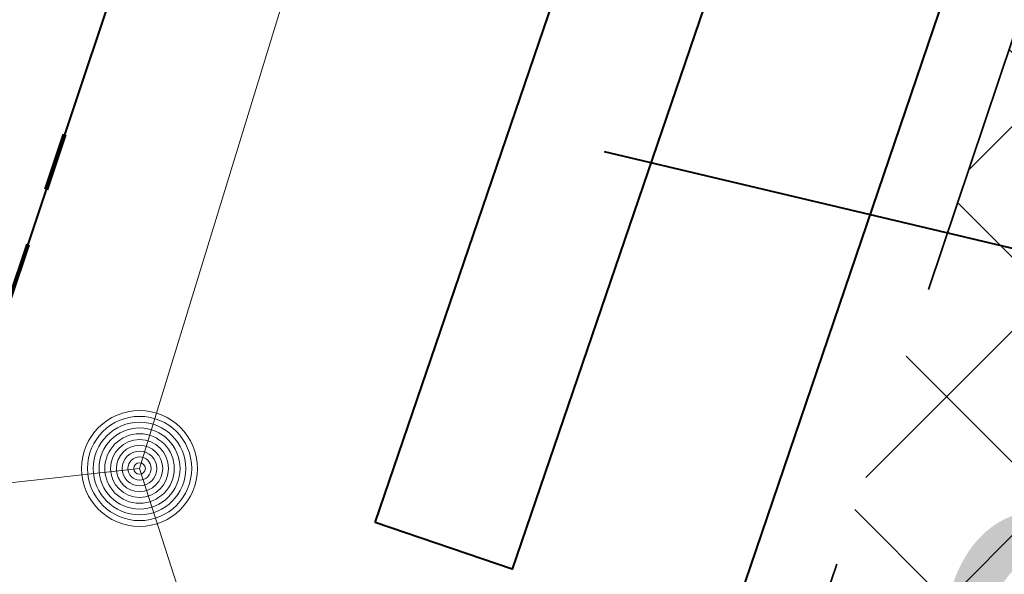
# Model space of a CAD drawing. Header units: metres. Extents: x 6599773 to 13199707, y 5688499 to 11377233.
# Tile 144 of 256: x 6599952.079 to 6599953.779, y 5688887.293 to 5688888.251. Entities that reach past the tile are written whole.
import ezdxf
from ezdxf.enums import TextEntityAlignment as Align

# ---------------------------------------------------------------- set-up
doc = ezdxf.new("R2010")
doc.units = ezdxf.units.M
doc.header["$MEASUREMENT"] = 0
for name, pattern in [('1', [0]), ('3_EGBZ', [1.5, 1, -0.5]), ('9', [1, 0, -1]), ('BTO', [0]), ('BUG', [1.5, 1, -0.5])]:
    doc.linetypes.add(name, pattern=pattern)
doc.layers.get('0').update_dxf_attribs({"linetype": 'CONTINUOUS', "lineweight": 5})
for name, color, linetype, lineweight in [('_balustrada', 7, 'OGRODZENIE1', 40), ('_kolor chodnik', 50, '1', 0), ('_kolor zjazdy kostka', 7, '1', 0), ('_kolor ścieżka', 10, '1', 0), ('_linie czasowe urz wodne', 182, '9', 80), ('_linie rozgran', 100, '9', 90), ('_obrzeze', 10, 'BUG', 35), ('_przepusty', 172, '3_EGBZ', 40), ('OTK_L_5', 7, 'CONTINUOUS', 5), ('OTR_T_1', 7, 'CONTINUOUS', 5), ('OTW_L_3', 7, 'CONTINUOUS', 5)]:
    doc.layers.add(name, color=color, linetype=linetype, lineweight=lineweight)
for name, color, linetype, lineweight, true_color in [('_kolor jezdnia', 7, '1', 0, 0x00dbdb), ('_kolor pobocze', 7, '1', 0, 0xff66ff), ('_podział mój', 7, 'BTO', 40, 0xdb70ff)]:
    doc.layers.add(name, color=color, linetype=linetype, lineweight=lineweight, true_color=true_color)
doc.styles.add('STYL_ARIAL', font='ARIALN.TTF', dxfattribs={"width": 0.75, "oblique": 0.1})
doc.linetypes.add('OGRODZENIE1', pattern='A,0.25,-0.1,[133,ltypeshp.shx,S=0.1,R=0,X=-0.1,Y=0],-0.1,1', length=1.45)
pattern_1 = [(45, (0, 0), (-0.1767766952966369, 0.1767766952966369), []), (135, (0, 0), (-0.1767766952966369, -0.1767766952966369), [])]

# ---------------------------------------------------------------- blocks, each defined once
blk = doc.blocks.new('801')
at = {"color": 0}
for radius in [0.1, 0.09, 0.08, 0.07, 0.06, 0.05, 0.04, 0.03, 0.02, 0.01]:
    blk.add_circle((0, 0), radius, dxfattribs=at)

msp = doc.modelspace()

# ---------------------------------------------------------------- hatches: boundary and pattern name
at = {"layer": '_kolor chodnik'}
h = msp.add_hatch(dxfattribs=at)
h.set_pattern_fill('ANSI37', color=256, scale=2)
h.set_pattern_definition(pattern_1)
h.paths.add_polyline_path([(6599849.938171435, 5688542.085872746), (6599852.232147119, 5688548.938742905), (6599853.573135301, 5688548.489851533), (6599853.827082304, 5688549.248475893), (6599851.793849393, 5688549.929093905), (6599849.895278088, 5688548.982823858), (6599847.823506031, 5688542.793750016)])
edge = h.paths.add_edge_path()
edge.add_line((6600018.106075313, 5689087.454911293), (6600022.42781917, 5689091.229234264))
edge.add_line((6600022.42781917, 5689091.229234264), (6600020.233254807, 5689093.742094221))
edge.add_line((6600020.233254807, 5689093.742094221), (6600017.159471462, 5689091.057656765))
edge.add_arc((6600023.275194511, 5689085.3851404), 8.341433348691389, 137.1531559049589, 148.8016577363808)
edge.add_line((6600016.140105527, 5689089.706021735), (6600018.106075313, 5689087.454911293))
h.paths.add_polyline_path([(6600038.501784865, 5689187.592294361), (6600037.906968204, 5689187.700586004), (6600037.63829624, 5689186.224843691), (6600038.240083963, 5689186.115282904)])
h.paths.add_polyline_path([(6600069.098302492, 5689360.276020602), (6600068.321239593, 5689360.413462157), (6600068.064048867, 5689358.936495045), (6600068.836639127, 5689358.799546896)])
h.paths.add_polyline_path([(6600082.393785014, 5689362.950258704), (6600082.941124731, 5689366.103121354), (6600081.481377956, 5689366.361351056), (6600080.923159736, 5689363.210828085)])
h.paths.add_polyline_path([(6600074.022236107, 5689388.065861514), (6600072.983907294, 5689388.249860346), (6600072.723374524, 5689386.77253894), (6600073.760538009, 5689386.588865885)])
h.paths.add_polyline_path([(6600105.613104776, 5689486.405659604), (6600106.749499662, 5689489.711933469), (6600105.298891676, 5689490.233346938), (6600104.143487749, 5689486.917306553)], flags=17)
h.paths.add_polyline_path([(6600132.519778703, 5689678.737346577), (6600131.761827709, 5689678.896110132), (6600131.444670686, 5689677.429261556), (6600132.212256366, 5689677.269208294)])
h.paths.add_polyline_path([(6600156.649397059, 5689798.7449027), (6600156.48800471, 5689797.958860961), (6600157.450195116, 5689797.757316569), (6600157.615023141, 5689798.542205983)])
h.paths.add_polyline_path([(6600189.055358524, 5689948.643107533), (6600187.902868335, 5689948.884512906), (6600187.600024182, 5689947.417400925), (6600188.748131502, 5689947.176379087)])
edge = h.paths.add_edge_path()
edge.add_line((6600204.459383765, 5690032.969035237), (6600204.153258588, 5690031.227801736))
edge.add_arc((6600202.328347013, 5690027.299936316), 4.331100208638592, 41.85300125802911, 65.08011549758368, ccw=False)
edge.add_arc((6600032.90393149, 5690051.979071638), 174.020003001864, 352.8070218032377, 353.495463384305)
edge.add_arc((6600202.372679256, 5690027.343587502), 5.999999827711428, 55.12102442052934, 69.64815978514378)
edge = h.paths.add_edge_path()
edge.add_line((6600205.046027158, 5690040.265402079), (6600204.972740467, 5690038.483452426))
edge.add_arc((6600203.986269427, 5690044.401803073), 5.999999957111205, 279.4630688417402, 294.9140560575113)
edge.add_line((6600206.513819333, 5690038.960158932), (6600206.607027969, 5690041.030672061))
edge.add_arc((6600203.986269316, 5690044.401803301), 4.270000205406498, 284.3702444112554, 307.86193139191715, ccw=False)
edge = h.paths.add_edge_path()
edge.add_arc((6600203.547470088, 5690044.558759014), 6.446878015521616, 324.4350091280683, 356.2013368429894, ccw=False)
edge.add_arc((6600203.986269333, 5690044.401803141), 6.00000007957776, 323.2169970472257, 357.4193489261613)
h.paths.add_polyline_path([(6600208.910055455, 5690121.713696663), (6600208.146285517, 5690121.748120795), (6600207.125602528, 5690121.794124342), (6600209.971605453, 5690121.665851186)])
edge = h.paths.add_edge_path()
edge.add_line((6600238.769818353, 5690481.648294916), (6600240.338176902, 5690490.873746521))
edge.add_line((6600240.338176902, 5690490.873746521), (6600241.251295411, 5690510.829461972))
edge.add_line((6600241.251295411, 5690510.829461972), (6600239.524022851, 5690510.928942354))
edge.add_line((6600239.524022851, 5690510.928942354), (6600238.633343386, 5690491.167757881))
edge.add_line((6600238.633343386, 5690491.167757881), (6600234.579716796, 5690467.661262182))
edge.add_line((6600234.579716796, 5690467.661262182), (6600234.449796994, 5690464.966873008))
edge.add_arc((6600242.443669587, 5690464.607462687), 8.00194818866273, 177.4256738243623, 268.2543056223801)
edge.add_line((6600242.199903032, 5690456.609228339), (6600242.216657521, 5690457.359274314))
edge.add_line((6600242.216657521, 5690457.359274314), (6600242.305257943, 5690458.836738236))
edge.add_arc((6600242.444504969, 5690464.607952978), 5.772894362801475, 177.0298084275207, 268.6178439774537, ccw=False)
edge.add_line((6600236.679365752, 5690464.907083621), (6600236.951876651, 5690470.95443634))
edge.add_line((6600236.951876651, 5690470.95443634), (6600238.150786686, 5690478.210832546))
edge.add_line((6600238.150786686, 5690478.210832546), (6600238.769818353, 5690481.648294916))
h.paths.add_polyline_path([(6600238.769818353, 5690481.648294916), (6600238.150786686, 5690478.210832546), (6600239.670056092, 5690477.930590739), (6600240.266710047, 5690481.376366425)], flags=17)
edge = h.paths.add_edge_path()
edge.add_line((6600223.366500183, 5690460.339976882), (6600223.276803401, 5690457.948865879))
edge.add_arc((6600221.105749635, 5690465.64864014), 7.999999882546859, 285.7465040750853, 299.8464885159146)
edge.add_line((6600225.08717264, 5690458.709744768), (6600225.240084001, 5690461.623695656))
edge.add_arc((6600221.105749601, 5690465.648640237), 5.769999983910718, 293.06724420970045, 315.7681070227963, ccw=False)
edge = h.paths.add_edge_path()
edge.add_arc((6600220.025145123, 5690444.676291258), 5.77000016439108, 37.996647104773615, 59.94382588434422, ccw=False)
edge.add_line((6600224.572175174, 5690448.22839199), (6600224.817793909, 5690451.081798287))
edge.add_arc((6600220.025145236, 5690444.676291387), 7.999999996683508, 53.19588653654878, 68.15166733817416)
edge.add_line((6600223.00235276, 5690452.101669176), (6600222.91504296, 5690449.670427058))
edge = h.paths.add_edge_path()
edge.add_arc((6600221.105749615, 5690465.648640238), 7.999999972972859, 328.0222308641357, 357.0132597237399)
edge.add_line((6600229.094882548, 5690465.23180147), (6600229.218816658, 5690467.593604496))
edge.add_line((6600229.218816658, 5690467.593604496), (6600228.218919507, 5690467.645774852))
edge.add_line((6600228.218919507, 5690467.645774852), (6600227.891778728, 5690461.411918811))
h.paths.add_polyline_path([(6600200.980142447, 5690012.236744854), (6600202.31727834, 5690011.956662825), (6600202.522293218, 5690012.935421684), (6600201.182321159, 5690013.216097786)])
h.paths.add_polyline_path([(6600196.457878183, 5689983.98337835), (6600195.202332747, 5689984.246370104), (6600194.899091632, 5689982.777335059), (6600196.150355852, 5689982.515240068)])
edge = h.paths.add_edge_path()
edge.add_line((6600112.305909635, 5689517.99101877), (6600112.691041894, 5689519.807934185))
edge.add_line((6600112.691041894, 5689519.807934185), (6600113.245521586, 5689522.423769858))
edge.add_line((6600113.245521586, 5689522.423769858), (6600111.553124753, 5689522.782507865))
edge.add_line((6600111.553124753, 5689522.782507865), (6600107.405864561, 5689503.217226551))
edge.add_line((6600107.405864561, 5689503.217226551), (6600099.494506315, 5689480.361667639))
edge.add_line((6600099.494506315, 5689480.361667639), (6600099.182814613, 5689478.891218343))
edge.add_arc((6600107.008997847, 5689477.232359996), 8.000059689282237, 168.0325629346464, 257.7529108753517)
edge.add_line((6600105.311960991, 5689469.414366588), (6600105.784990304, 5689471.593619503))
edge.add_arc((6600107.008927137, 5689477.232314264), 5.769999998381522, 168.0321375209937, 257.7533362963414, ccw=False)
edge.add_line((6600101.364343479, 5689478.42879883), (6600101.647245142, 5689479.76342708))
edge.add_line((6600101.647245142, 5689479.76342708), (6600104.143487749, 5689486.917306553))
edge.add_line((6600104.143487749, 5689486.917306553), (6600105.298891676, 5689490.233346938))
edge.add_line((6600105.298891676, 5689490.233346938), (6600108.240043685, 5689498.809726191))
edge.add_line((6600108.240043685, 5689498.809726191), (6600112.305909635, 5689517.99101877))
h.paths.add_polyline_path([(6600136.009573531, 5689645.499114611), (6600138.333647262, 5689645.012304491), (6600138.661671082, 5689646.578318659), (6600134.869459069, 5689647.372651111)])
at = {"layer": '_kolor jezdnia'}
h = msp.add_hatch(dxfattribs=at)
h.set_pattern_fill('ANSI37', color=256, scale=2.2)
h.set_pattern_definition([(311.9999999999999, (0, 0), (0.2043648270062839, 0.1840109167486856), []), (41.99999999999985, (0, 0), (-0.1840109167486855, 0.2043648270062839), [])])
edge = h.paths.add_edge_path()
edge.add_line((6599833.066047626, 5688539.933393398), (6599850.649511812, 5688527.983462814))
edge.add_arc((6599857.337592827, 5688536.653968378), 10.95025544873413, 169.5012687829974, 232.3548431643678, ccw=False)
edge.add_arc((6599858.085851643, 5688536.618142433), 11.69295282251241, 162.2507788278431, 169.9967502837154, ccw=False)
edge.add_line((6599846.949484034, 5688540.182754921), (6599847.823506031, 5688542.793750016))
edge.add_line((6599847.823506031, 5688542.793750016), (6599849.895278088, 5688548.982823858))
edge.add_line((6599849.895278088, 5688548.982823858), (6599852.434748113, 5688556.56906746))
edge.add_line((6599852.434748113, 5688556.56906746), (6599928.48625871, 5688783.760284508))
edge.add_line((6599928.48625871, 5688783.760284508), (6599931.025728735, 5688791.34652811))
edge.add_line((6599931.025728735, 5688791.34652811), (6599996.657773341, 5688987.411326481))
edge.add_line((6599996.657773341, 5688987.411326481), (6599999.197243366, 5688994.997570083))
edge.add_line((6599999.197243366, 5688994.997570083), (6600021.930100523, 5689062.908193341))
edge.add_line((6600021.930100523, 5689062.908193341), (6600017.620224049, 5689067.371531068))
edge.add_line((6600017.620224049, 5689067.371531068), (6600016.714558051, 5689064.654078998))
edge.add_line((6600016.714558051, 5689064.654078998), (6600012.423620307, 5689051.835617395))
edge.add_line((6600012.423620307, 5689051.835617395), (6600009.884150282, 5689044.249373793))
edge.add_line((6600009.884150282, 5689044.249373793), (6599977.53516164, 5688947.612159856))
edge.add_line((6599977.53516164, 5688947.612159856), (6599974.995691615, 5688940.025916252))
edge.add_line((6599974.995691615, 5688940.025916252), (6599942.096912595, 5688841.746295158))
edge.add_line((6599942.096912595, 5688841.746295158), (6599939.557442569, 5688834.160051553))
edge.add_line((6599939.557442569, 5688834.160051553), (6599882.679288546, 5688664.246042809))
edge.add_line((6599882.679288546, 5688664.246042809), (6599880.139818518, 5688656.659799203))
edge.add_line((6599880.139818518, 5688656.659799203), (6599852.464543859, 5688573.984527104))
edge.add_line((6599852.464543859, 5688573.984527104), (6599842.470137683, 5688544.127903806))
edge.add_arc((6599835.706422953, 5688546.652910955), 7.219660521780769, 248.54809133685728, 339.52856074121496, ccw=False)
h.paths.add_polyline_path([(6600044.653202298, 5689172.271628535), (6600046.276244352, 5689181.431901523), (6600047.759199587, 5689189.801539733), (6600051.0603021, 5689208.432603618), (6600052.368792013, 5689215.817578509), (6600054.808584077, 5689229.587499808), (6600056.11707399, 5689236.972474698), (6600057.346666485, 5689243.912161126), (6600058.655146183, 5689251.297078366), (6600058.831439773, 5689252.292060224), (6600060.098987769, 5689259.445963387), (6600060.139929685, 5689259.677035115), (6600061.407468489, 5689266.830886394), (6600072.329030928, 5689328.470998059), (6600073.637511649, 5689335.855921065), (6600077.337304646, 5689356.73715072), (6600078.820259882, 5689365.106788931), (6600081.142794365, 5689378.214921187), (6600082.53851694, 5689386.092227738), (6600095.187867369, 5689457.483787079), (6600091.082877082, 5689465.8405575), (6600089.043088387, 5689454.328211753), (6600087.870641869, 5689447.711051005), (6600087.560133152, 5689445.958573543), (6600086.562151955, 5689440.326076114), (6600082.433200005, 5689417.022719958), (6600080.95024477, 5689408.65308175), (6600077.202698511, 5689387.502337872), (6600075.719743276, 5689379.132699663), (6600073.469199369, 5689366.430874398), (6600071.986244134, 5689358.061236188), (6600069.986864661, 5689346.776955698), (6600068.591142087, 5689338.899649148), (6600065.559290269, 5689321.78820693), (6600064.163567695, 5689313.91090038), (6600059.719426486, 5689288.828650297), (6600058.323703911, 5689280.951343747), (6600057.563846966, 5689276.662793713), (6600056.168124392, 5689268.785487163), (6600054.804920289, 5689261.091711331), (6600053.409197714, 5689253.214404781), (6600053.264817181, 5689252.399536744), (6600051.869094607, 5689244.522230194), (6600051.183555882, 5689240.653124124), (6600049.787833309, 5689232.775817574), (6600046.593849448, 5689214.749319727), (6600045.198126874, 5689206.872013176), (6600044.41754409, 5689202.466488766), (6600042.934588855, 5689194.096850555), (6600036.429952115, 5689157.38538759), (6600034.94699688, 5689149.01574938), (6600030.579776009, 5689124.367629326), (6600027.529365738, 5689107.151445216), (6600024.895072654, 5689094.014582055), (6600030.583685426, 5689094.264316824), (6600032.945013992, 5689106.191885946), (6600043.170247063, 5689163.901990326)])
edge = h.paths.add_edge_path()
edge.add_line((6600111.106812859, 5689535.144351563), (6600111.256844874, 5689535.85214863))
edge.add_line((6600111.256844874, 5689535.85214863), (6600112.915748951, 5689543.678261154))
edge.add_line((6600112.915748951, 5689543.678261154), (6600117.304772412, 5689564.384094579))
edge.add_line((6600117.304772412, 5689564.384094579), (6600119.067357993, 5689572.699339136))
edge.add_line((6600119.067357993, 5689572.699339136), (6600120.087667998, 5689577.512794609))
edge.add_line((6600120.087667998, 5689577.512794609), (6600121.64289057, 5689584.849775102))
edge.add_line((6600121.64289057, 5689584.849775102), (6600128.436769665, 5689616.900852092))
edge.add_line((6600128.436769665, 5689616.900852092), (6600129.991992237, 5689624.237832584))
edge.add_line((6600129.991992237, 5689624.237832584), (6600132.660554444, 5689636.827148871))
edge.add_line((6600132.660554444, 5689636.827148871), (6600133.208838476, 5689639.444704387))
edge.add_line((6600133.208838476, 5689639.444704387), (6600134.848957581, 5689647.274775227))
edge.add_line((6600134.848957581, 5689647.274775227), (6600138.97649476, 5689666.979995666))
edge.add_line((6600138.97649476, 5689666.979995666), (6600140.51410642, 5689674.320687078))
edge.add_line((6600140.51410642, 5689674.320687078), (6600145.209128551, 5689696.735129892))
edge.add_line((6600145.209128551, 5689696.735129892), (6600146.746740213, 5689704.075821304))
edge.add_line((6600146.746740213, 5689704.075821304), (6600151.462308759, 5689726.588354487))
edge.add_line((6600151.462308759, 5689726.588354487), (6600152.999920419, 5689733.929045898))
edge.add_line((6600152.999920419, 5689733.929045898), (6600155.244070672, 5689744.642813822))
edge.add_line((6600155.244070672, 5689744.642813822), (6600156.781682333, 5689751.983505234))
edge.add_line((6600156.781682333, 5689751.983505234), (6600161.635515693, 5689775.156126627))
edge.add_line((6600161.635515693, 5689775.156126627), (6600163.378142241, 5689783.475576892))
edge.add_line((6600163.378142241, 5689783.475576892), (6600163.850769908, 5689785.731942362))
edge.add_line((6600163.850769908, 5689785.731942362), (6600167.028500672, 5689800.90270461))
edge.add_line((6600167.028500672, 5689800.90270461), (6600179.490888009, 5689860.399222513))
edge.add_line((6600179.490888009, 5689860.399222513), (6600181.233514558, 5689868.718672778))
edge.add_line((6600181.233514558, 5689868.718672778), (6600181.84713393, 5689871.648144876))
edge.add_line((6600181.84713393, 5689871.648144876), (6600183.38474559, 5689878.988836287))
edge.add_line((6600183.38474559, 5689878.988836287), (6600184.935818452, 5689886.393792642))
edge.add_line((6600184.935818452, 5689886.393792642), (6600186.575937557, 5689894.223863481))
edge.add_line((6600186.575937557, 5689894.223863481), (6600194.051338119, 5689929.912074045))
edge.add_line((6600194.051338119, 5689929.912074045), (6600195.691457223, 5689937.742144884))
edge.add_line((6600195.691457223, 5689937.742144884), (6600202.915799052, 5689972.231779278))
edge.add_line((6600202.915799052, 5689972.231779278), (6600204.555918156, 5689980.061850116))
edge.add_line((6600204.555918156, 5689980.061850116), (6600206.062781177, 5689987.255744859))
edge.add_line((6600206.062781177, 5689987.255744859), (6600207.702900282, 5689995.085815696))
edge.add_line((6600207.702900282, 5689995.085815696), (6600210.232559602, 5690007.162628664))
edge.add_line((6600210.232559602, 5690007.162628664), (6600211.694938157, 5690014.144150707))
edge.add_arc((6600028.177652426, 5690052.584442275), 187.5000004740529, 348.1696294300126, 357.4195276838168)
edge.add_line((6600215.487522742, 5690044.142720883), (6600208.310270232, 5690026.480446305))
edge.add_arc((6600032.903933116, 5690051.97907145), 177.2500013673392, 348.1696294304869, 351.7289130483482, ccw=False)
edge.add_line((6600206.38894146, 5690015.640182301), (6600205.966941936, 5690013.625519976))
edge.add_line((6600205.966941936, 5690013.625519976), (6600204.326822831, 5690005.795449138))
edge.add_line((6600204.326822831, 5690005.795449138), (6600197.076961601, 5689971.183982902))
edge.add_line((6600197.076961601, 5689971.183982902), (6600195.334335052, 5689962.864532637))
edge.add_line((6600195.334335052, 5689962.864532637), (6600193.44722506, 5689953.855305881))
edge.add_line((6600193.44722506, 5689953.855305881), (6600191.909227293, 5689946.512771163))
edge.add_line((6600191.909227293, 5689946.512771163), (6600185.49684423, 5689915.899498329))
edge.add_line((6600185.49684423, 5689915.899498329), (6600183.856521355, 5689908.068454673))
edge.add_line((6600183.856521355, 5689908.068454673), (6600182.066605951, 5689899.523243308))
edge.add_line((6600182.066605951, 5689899.523243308), (6600180.32407057, 5689891.204228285))
edge.add_line((6600180.32407057, 5689891.204228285), (6600174.320344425, 5689862.541919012))
edge.add_line((6600174.320344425, 5689862.541919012), (6600172.577809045, 5689854.222903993))
edge.add_line((6600172.577809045, 5689854.222903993), (6600163.663810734, 5689811.666703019))
edge.add_line((6600163.663810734, 5689811.666703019), (6600162.023782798, 5689803.837067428))
edge.add_line((6600162.023782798, 5689803.837067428), (6600160.924220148, 5689798.587659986))
edge.add_line((6600160.924220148, 5689798.587659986), (6600159.279208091, 5689790.734229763))
edge.add_line((6600159.279208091, 5689790.734229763), (6600157.107250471, 5689780.365115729))
edge.add_line((6600157.107250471, 5689780.365115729), (6600155.462238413, 5689772.511685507))
edge.add_line((6600155.462238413, 5689772.511685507), (6600153.380318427, 5689762.572418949))
edge.add_line((6600153.380318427, 5689762.572418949), (6600151.735124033, 5689754.718118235))
edge.add_line((6600151.735124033, 5689754.718118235), (6600148.586504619, 5689739.686336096))
edge.add_line((6600148.586504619, 5689739.686336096), (6600146.885007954, 5689731.563243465))
edge.add_line((6600146.885007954, 5689731.563243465), (6600141.75088822, 5689707.052510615))
edge.add_line((6600141.75088822, 5689707.052510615), (6600140.110896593, 5689699.223048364))
edge.add_line((6600140.110896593, 5689699.223048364), (6600133.483561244, 5689667.583574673))
edge.add_line((6600133.483561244, 5689667.583574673), (6600131.860394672, 5689659.834436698))
edge.add_line((6600131.860394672, 5689659.834436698), (6600131.740984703, 5689659.26436315))
edge.add_line((6600131.740984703, 5689659.26436315), (6600130.117814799, 5689651.515209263))
edge.add_line((6600130.117814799, 5689651.515209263), (6600127.278733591, 5689637.961189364))
edge.add_line((6600127.278733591, 5689637.961189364), (6600126.924568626, 5689636.290366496))
edge.add_line((6600126.924568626, 5689636.290366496), (6600125.166244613, 5689627.995226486))
edge.add_line((6600125.166244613, 5689627.995226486), (6600118.009503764, 5689594.232298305))
edge.add_line((6600118.009503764, 5689594.232298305), (6600116.251179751, 5689585.937158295))
edge.add_line((6600116.251179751, 5689585.937158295), (6600113.665314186, 5689573.737975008))
edge.add_line((6600113.665314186, 5689573.737975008), (6600111.898534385, 5689565.402943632))
edge.add_line((6600111.898534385, 5689565.402943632), (6600104.889982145, 5689532.33911599))
edge.add_line((6600104.889982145, 5689532.33911599), (6600103.226635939, 5689524.492047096))
edge.add_line((6600103.226635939, 5689524.492047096), (6600096.623876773, 5689493.342605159))
edge.add_line((6600096.623876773, 5689493.342605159), (6600094.968986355, 5689485.53542763))
edge.add_line((6600094.968986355, 5689485.53542763), (6600094.300101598, 5689482.379870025))
edge.add_line((6600094.300101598, 5689482.379870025), (6600099.182814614, 5689478.891218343))
edge.add_line((6600099.182814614, 5689478.891218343), (6600099.494506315, 5689480.361667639))
edge.add_line((6600099.494506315, 5689480.361667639), (6600111.106812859, 5689535.144351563))
edge = h.paths.add_edge_path()
edge.add_arc((6600239.213891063, 5690851.4003676), 10.0000000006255, -2.8342403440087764, 76.13703556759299, ccw=False)
edge.add_line((6600249.201658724, 5690850.905901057), (6600249.082723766, 5690848.503524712))
edge.add_line((6600249.082723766, 5690848.503524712), (6600247.016487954, 5690806.767468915))
edge.add_line((6600247.016487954, 5690806.767468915), (6600246.092398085, 5690789.152178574))
edge.add_line((6600246.092398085, 5690789.152178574), (6600233.768116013, 5690572.015170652))
edge.add_line((6600233.768116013, 5690572.015170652), (6600228.959056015, 5690465.29620206))
edge.add_line((6600228.959056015, 5690465.29620206), (6600234.588724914, 5690465.017134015))
edge.add_line((6600234.588724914, 5690465.017134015), (6600239.26254019, 5690571.767576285))
edge.add_line((6600239.26254019, 5690571.767576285), (6600252.505038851, 5690806.400146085))
edge.add_line((6600252.505038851, 5690806.400146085), (6600254.569211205, 5690848.094521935))
edge.add_arc((6600262.559425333, 5690847.6989487), 7.999999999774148, 76.13703557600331, 177.1657596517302, ccw=False)
edge.add_line((6600264.476229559, 5690855.465921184), (6600241.609896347, 5690861.109083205))
edge = h.paths.add_edge_path()
edge.add_line((6600250.031475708, 5690451.625307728), (6600250.231741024, 5690455.772579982))
edge.add_line((6600250.231741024, 5690455.772579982), (6600246.257763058, 5690456.417303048))
edge.add_line((6600246.257763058, 5690456.417303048), (6600242.171761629, 5690456.61060902))
edge.add_arc((6600242.563100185, 5690464.586983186), 7.985968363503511, 176.9123644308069, 267.1911945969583, ccw=False)
edge.add_line((6600234.588724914, 5690465.017134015), (6600228.959056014, 5690465.29620206))
edge.add_arc((6600220.965133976, 5690465.657286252), 8.002072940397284, 267.8289300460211, 357.413716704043, ccw=False)
edge.add_line((6600220.661989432, 5690457.660957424), (6600212.406915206, 5690458.119572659))
edge.add_line((6600212.406915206, 5690458.119572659), (6600208.431872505, 5690457.817501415))
edge.add_line((6600208.431872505, 5690457.817501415), (6600208.233912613, 5690454.548331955))
edge.add_line((6600208.233912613, 5690454.548331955), (6600212.129565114, 5690453.127270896))
edge.add_line((6600212.129565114, 5690453.127270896), (6600218.640548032, 5690452.76554962))
edge.add_line((6600218.640548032, 5690452.76554962), (6600216.486747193, 5690452.885205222))
edge.add_line((6600216.486747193, 5690452.885205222), (6600220.46890539, 5690452.663974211))
edge.add_arc((6600220.025145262, 5690444.676291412), 7.999999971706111, -0.3386579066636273, 86.8201700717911, ccw=False)
edge.add_line((6600228.025005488, 5690444.629006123), (6600227.803602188, 5690439.649256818))
edge.add_line((6600227.803602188, 5690439.649256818), (6600226.885525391, 5690435.936828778))
edge.add_line((6600226.885525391, 5690435.936828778), (6600225.534849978, 5690405.967249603))
edge.add_line((6600225.534849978, 5690405.967249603), (6600226.115199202, 5690402.187514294))
edge.add_line((6600226.115199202, 5690402.187514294), (6600213.445139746, 5690121.008786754))
edge.add_line((6600213.445139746, 5690121.008786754), (6600213.352800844, 5690118.960058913))
edge.add_line((6600213.352800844, 5690118.960058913), (6600209.980184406, 5690044.131649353))
edge.add_arc((6600203.986269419, 5690044.401803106), 5.999999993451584, 257.4162346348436, 357.41934921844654, ccw=False)
edge.add_line((6600202.679069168, 5690038.545931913), (6600201.589735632, 5690033.666039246))
edge.add_line((6600201.589735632, 5690033.666039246), (6600203.67987942, 5690033.199458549))
edge.add_arc((6600202.372679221, 5690027.343587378), 5.999999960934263, -8.27108729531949, 77.41623506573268, ccw=False)
edge.add_line((6600208.310270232, 5690026.480446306), (6600215.487522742, 5690044.142720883))
edge.add_line((6600215.487522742, 5690044.142720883), (6600216.199687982, 5690059.944661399))
edge.add_line((6600216.199687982, 5690059.944661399), (6600216.537356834, 5690067.437056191))
edge.add_line((6600216.537356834, 5690067.437056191), (6600223.893528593, 5690230.66011469))
edge.add_line((6600223.893528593, 5690230.66011469), (6600224.231197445, 5690238.152509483))
edge.add_line((6600224.231197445, 5690238.152509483), (6600233.507835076, 5690443.987992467))
edge.add_arc((6600241.499722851, 5690443.627812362), 7.999999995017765, 87.29208981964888, 177.4195277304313, ccw=False)
edge.add_line((6600241.877677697, 5690451.618879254), (6600246.021541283, 5690451.422886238))
edge.add_line((6600246.021541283, 5690451.422886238), (6600246.427694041, 5690451.443388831))
edge.add_line((6600246.427694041, 5690451.443388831), (6600246.793970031, 5690451.461878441))
edge.add_line((6600246.793970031, 5690451.461878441), (6600250.031475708, 5690451.625307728))
edge = h.paths.add_edge_path()
edge.add_line((6600007.33756506, 5689086.20374581), (6600006.980466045, 5689080.740822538))
edge.add_line((6600006.980466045, 5689080.740822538), (6600007.229745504, 5689080.720859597))
edge.add_line((6600007.229745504, 5689080.720859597), (6600008.093335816, 5689080.601653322))
edge.add_line((6600008.093335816, 5689080.601653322), (6600008.702681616, 5689080.53831051))
edge.add_arc((6600008.140193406, 5689070.554142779), 9.999999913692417, -18.557800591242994, 86.77547804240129, ccw=False)
edge.add_line((6600017.620224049, 5689067.371531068), (6600021.930100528, 5689062.908193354))
edge.add_arc((6599734.83819726, 5689159.011261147), 302.7499967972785, 341.4922000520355, 343.8640860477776)
edge.add_arc((6600034.895369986, 5689072.315877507), 9.581213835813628, 98.63328270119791, 164.5273290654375, ccw=False)
edge.add_line((6600033.457137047, 5689081.788529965), (6600033.832640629, 5689081.798737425))
edge.add_line((6600033.832640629, 5689081.798737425), (6600034.422462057, 5689082.05700874))
edge.add_line((6600034.422462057, 5689082.05700874), (6600036.833623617, 5689082.139040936))
edge.add_line((6600036.833623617, 5689082.139040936), (6600036.730225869, 5689087.148851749))
edge.add_line((6600036.730225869, 5689087.148851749), (6600036.579860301, 5689087.134303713))
edge.add_arc((6600036.479565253, 5689093.136286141), 6.002820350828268, 169.1687651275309, 270.9573417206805, ccw=False)
edge.add_line((6600030.583685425, 5689094.264316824), (6600024.895072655, 5689094.014582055))
edge.add_arc((6600015.200558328, 5689096.162123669), 9.929528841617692, 271.0943432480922, 347.5094668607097, ccw=False)
edge.add_arc((6600014.909438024, 5689089.646776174), 3.446070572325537, 264.4236009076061, 278.0194998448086, ccw=False)
edge.add_line((6600014.574573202, 5689086.217014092), (6600014.299554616, 5689086.232508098))
edge.add_line((6600014.299554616, 5689086.232508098), (6600010.474232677, 5689086.448019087))
edge.add_line((6600010.474232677, 5689086.448019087), (6600007.33756506, 5689086.20374581))
edge = h.paths.add_edge_path()
edge.add_line((6600105.490725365, 5689463.953528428), (6600106.927559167, 5689464.047234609))
edge.add_line((6600106.927559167, 5689464.047234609), (6600107.835, 5689468.66))
edge.add_line((6600107.835, 5689468.66), (6600105.311960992, 5689469.414366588))
edge.add_arc((6600107.008997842, 5689477.232359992), 8.000059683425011, 168.0325628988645, 257.7529109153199, ccw=False)
edge.add_line((6600099.182814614, 5689478.891218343), (6600094.300101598, 5689482.379870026))
edge.add_arc((6600586.245114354, 5689378.10423892), 502.8750369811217, 168.032376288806, 169.9522165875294)
edge.add_line((6600091.082877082, 5689465.8405575), (6600095.187867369, 5689457.483787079))
edge.add_arc((6600103.06517392, 5689456.088064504), 8.000000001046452, 77.7533362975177, 169.9524553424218, ccw=False)
edge.add_line((6600104.762140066, 5689463.906012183), (6600105.490725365, 5689463.953528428))
at = {"layer": '_kolor pobocze'}
h = msp.add_hatch(dxfattribs=at)
h.set_pattern_fill('ANSI37', color=256, scale=2)
h.set_pattern_definition(pattern_1)
edge = h.paths.add_edge_path()
edge.add_line((6600035.926965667, 5689101.56944285), (6600036.046865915, 5689102.311543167))
edge.add_arc((6600058.171848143, 5689233.778275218), 133.3154772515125, 259.4578941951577, 260.4470163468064, ccw=False)
edge.add_line((6600033.780707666, 5689102.713067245), (6600032.142559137, 5689101.847662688))
edge.add_arc((6599734.838175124, 5689159.011266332), 302.7500195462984, 347.6801154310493, 349.11639019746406, ccw=False)
edge.add_arc((6600036.478170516, 5689093.133441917), 6.000000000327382, 167.68011541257, 271.5571101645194)
edge.add_line((6600036.64121064, 5689087.1356575), (6600036.730491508, 5689087.137804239))
edge.add_line((6600036.730491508, 5689087.137804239), (6600036.71246321, 5689087.887583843))
edge.add_line((6600036.71246321, 5689087.887583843), (6600036.559840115, 5689087.884077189))
edge.add_arc((6600036.482532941, 5689093.14290691), 5.259397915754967, 170.6455005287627, 270.84221319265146, ccw=False)
edge.add_arc((6600545.796425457, 5688991.216220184), 524.6691769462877, 167.9170060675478, 168.7028219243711, ccw=False)
edge.add_line((6600032.751078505, 5689101.044345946), (6600034.011432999, 5689101.917298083))
edge.add_line((6600034.011432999, 5689101.917298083), (6600035.926965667, 5689101.56944285))
edge = h.paths.add_edge_path()
edge.add_line((6600002.828843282, 5688994.032881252), (6600003.066918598, 5688994.744091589))
edge.add_line((6600003.066918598, 5688994.744091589), (6600001.227880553, 5688995.359703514))
edge.add_line((6600001.227880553, 5688995.359703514), (6600000.55876659, 5688996.702196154))
edge.add_line((6600000.55876659, 5688996.702196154), (6600022.641310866, 5689062.67011804))
edge.add_arc((6599734.83819395, 5689159.011262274), 303.5000002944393, 341.4922000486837, 343.8640860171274)
edge.add_arc((6600035.267451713, 5689072.092773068), 9.250000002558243, 91.55711016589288, 163.8640860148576, ccw=False)
edge.add_line((6600035.016098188, 5689081.339357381), (6600036.868703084, 5689081.389717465))
edge.add_line((6600036.868703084, 5689081.389717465), (6600036.850674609, 5689082.139504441))
edge.add_line((6600036.850674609, 5689082.139504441), (6600034.995718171, 5689082.089080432))
edge.add_arc((6600035.267451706, 5689072.092773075), 9.999999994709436, 91.55711014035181, 163.8640860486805)
edge.add_arc((6599734.838192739, 5689159.011262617), 302.7500015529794, 341.4922000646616, 343.8640860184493, ccw=False)
edge.add_line((6600021.930100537, 5689062.908193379), (6599999.748942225, 5688996.6456785))
edge.add_line((6599999.748942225, 5688996.6456785), (6600000.695212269, 5688994.747107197))
edge.add_line((6600000.695212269, 5688994.747107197), (6600002.828843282, 5688994.032881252))
h.paths.add_polyline_path([(6599971.7492186, 5688907.297112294), (6599971.084233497, 5688908.631320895), (6599997.822068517, 5688988.526766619), (6599999.164561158, 5688989.195880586), (6600001.003599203, 5688988.580268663), (6600001.241674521, 5688989.291479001), (6599999.108043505, 5688990.005704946), (6599997.2094722, 5688989.059434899), (6599970.270280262, 5688908.583087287), (6599971.216550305, 5688906.684515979), (6599973.350181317, 5688905.970290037), (6599973.588256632, 5688906.681500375)])
h.paths.add_polyline_path([(6599932.504667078, 5688790.060553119), (6599931.835553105, 5688791.403045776), (6599968.343406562, 5688900.4641754), (6599969.685899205, 5688901.133289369), (6599971.524937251, 5688900.517677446), (6599971.763012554, 5688901.228887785), (6599969.629381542, 5688901.94311373), (6599967.730810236, 5688900.996843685), (6599931.025728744, 5688791.34652811), (6599931.971998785, 5688789.447956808), (6599933.988392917, 5688788.772975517), (6599934.226774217, 5688789.484136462)])
at = {"layer": '_kolor zjazdy kostka'}
h = msp.add_hatch(dxfattribs=at)
h.set_pattern_fill('ANSI37', color=256, scale=2)
h.set_pattern_definition(pattern_1)
h.paths.add_polyline_path([(6600244.137440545, 5690813.934732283), (6600242.369522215, 5690814.022127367), (6600242.097568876, 5690808.528921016), (6600243.865482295, 5690808.44142671)])
h.paths.add_polyline_path([(6600247.012128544, 5690806.679412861), (6600247.44273645, 5690815.377295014), (6600247.393289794, 5690814.378518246), (6600247.113277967, 5690808.722537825)])
h.paths.add_polyline_path([(6600242.297085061, 5690788.088808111), (6600240.958726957, 5690788.155683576), (6600240.648818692, 5690782.664569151), (6600241.987258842, 5690782.599147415)])
h.paths.add_polyline_path([(6600245.558275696, 5690780.919298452), (6600246.037231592, 5690789.405686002), (6600244.985820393, 5690788.453468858), (6600244.612601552, 5690781.981345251)])
h.paths.add_polyline_path([(6600241.348405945, 5690723.711515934), (6600242.272017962, 5690722.691689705), (6600242.749709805, 5690731.155680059), (6600241.698138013, 5690730.203317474), (6600241.472690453, 5690726.27550499)])
h.paths.add_polyline_path([(6600225.772794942, 5690394.589141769), (6600224.731429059, 5690393.637598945), (6600224.461246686, 5690387.644646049), (6600225.412923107, 5690386.603142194)])
h.paths.add_polyline_path([(6600223.012390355, 5690333.280720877), (6600223.372595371, 5690341.272607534), (6600222.32835346, 5690340.318436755), (6600222.058239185, 5690334.324941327)])
h.paths.add_polyline_path([(6600215.496388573, 5690166.390602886), (6600215.856593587, 5690174.382489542), (6600214.812834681, 5690173.428760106), (6600214.542018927, 5690167.435062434)])
h.paths.add_polyline_path([(6600212.446537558, 5690121.053392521), (6600213.399499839, 5690120.010473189), (6600213.788744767, 5690128.503024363), (6600212.745135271, 5690127.54943145)])
h.paths.add_polyline_path([(6600209.977420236, 5690121.665589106), (6600210.225142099, 5690127.162117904), (6600207.346107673, 5690127.291879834), (6600207.119593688, 5690121.794395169)])
h.paths.add_polyline_path([(6600207.950178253, 5690070.725854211), (6600204.880846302, 5690070.828947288), (6600204.643784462, 5690065.333808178), (6600207.702521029, 5690065.204598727)])
h.paths.add_polyline_path([(6600200.981479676, 5690012.236464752), (6600199.969248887, 5690007.339980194), (6600201.282587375, 5690007.064882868), (6600202.31726072, 5690011.956666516)])
h.paths.add_polyline_path([(6600193.613960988, 5689970.406358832), (6600192.398010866, 5689970.660657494), (6600191.286205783, 5689965.274578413), (6600192.486379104, 5689965.023185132)])
h.paths.add_polyline_path([(6600189.061271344, 5689948.671423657), (6600189.984133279, 5689953.050774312), (6600188.818902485, 5689953.32186217), (6600187.908781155, 5689948.91282903)])
h.paths.add_polyline_path([(6600180.976201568, 5689915.317449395), (6600179.952861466, 5689910.421322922), (6600181.008474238, 5689910.200199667), (6600182.033843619, 5689915.09540201)])
h.paths.add_polyline_path([(6600176.508279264, 5689893.538690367), (6600177.476023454, 5689893.335973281), (6600178.603605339, 5689898.719146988), (6600177.636002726, 5689898.922290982)])
h.paths.add_polyline_path([(6600179.28182965, 5689859.401159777), (6600180.522246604, 5689860.211927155), (6600181.057490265, 5689860.561775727), (6600183.598022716, 5689860.029600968), (6600184.726606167, 5689865.412570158), (6600182.186324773, 5689865.943033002), (6600181.604764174, 5689866.832779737), (6600181.024456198, 5689867.720610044)])
h.paths.add_polyline_path([(6600160.20081012, 5689810.862606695), (6600159.232772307, 5689811.065842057), (6600158.207991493, 5689806.171529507), (6600159.17573568, 5689805.968812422)])
h.paths.add_polyline_path([(6600156.493917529, 5689797.987177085), (6600155.463416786, 5689793.068691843), (6600156.431160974, 5689792.865974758), (6600157.461419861, 5689797.784520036)])
edge = h.paths.add_edge_path()
edge.add_arc((6600173.111981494, 5689800.679690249), 5.999999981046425, 204.6731153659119, 239.5411154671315, ccw=False)
edge.add_arc((6600173.162096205, 5689800.685330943), 6.047914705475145, 168.3203586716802, 204.5234866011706, ccw=False)
edge.add_line((6600167.239404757, 5689801.909666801), (6600163.65166784, 5689784.781499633))
edge.add_arc((6600169.524220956, 5689783.551410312), 5.999999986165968, 139.2146049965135, 168.1696294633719, ccw=False)
edge.add_arc((6600169.524220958, 5689783.551410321), 5.999999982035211, 96.80962310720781, 139.2146050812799, ccw=False)
edge.add_line((6600168.81279652, 5689789.509083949), (6600170.070461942, 5689795.507731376))
h.paths.add_polyline_path([(6600163.526364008, 5689776.866746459), (6600166.051243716, 5689776.337874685), (6600167.179826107, 5689781.720838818), (6600164.653945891, 5689782.24992016), (6600163.941148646, 5689783.340449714), (6600163.493329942, 5689784.025580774), (6600161.750703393, 5689775.706130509), (6600162.438017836, 5689776.155376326)])
h.paths.add_polyline_path([(6600152.614191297, 5689774.643430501), (6600153.639138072, 5689779.536616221), (6600152.646757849, 5689779.74492896), (6600151.646447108, 5689774.846147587)])
h.paths.add_polyline_path([(6600150.121074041, 5689767.466820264), (6600148.177624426, 5689758.167954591), (6600149.115997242, 5689757.971390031), (6600151.066362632, 5689767.268392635)])
h.paths.add_polyline_path([(6600142.970741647, 5689739.332500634), (6600141.888449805, 5689734.142420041), (6600144.036614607, 5689733.695518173), (6600145.123068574, 5689738.882330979)])
h.paths.add_polyline_path([(6600136.256357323, 5689701.052153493), (6600137.154085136, 5689700.864096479), (6600138.287960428, 5689706.274871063), (6600137.38649247, 5689706.464182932)])
h.paths.add_polyline_path([(6600130.081494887, 5689667.099389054), (6600129.212847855, 5689667.281639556), (6600128.083282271, 5689661.898895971), (6600128.953953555, 5689661.716447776)])
h.paths.add_polyline_path([(6600128.397394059, 5689659.030340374), (6600127.554144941, 5689659.207226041), (6600126.493408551, 5689653.810049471), (6600127.269860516, 5689653.647397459)])
h.paths.add_polyline_path([(6600134.990411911, 5689640.633636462), (6600137.30714639, 5689640.148363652), (6600138.339560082, 5689645.040620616), (6600136.015486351, 5689645.500958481), (6600135.435178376, 5689646.388788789), (6600134.8548704, 5689647.276619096), (6600133.214751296, 5689639.446548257), (6600134.102581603, 5689640.026856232)])
h.paths.add_polyline_path([(6600122.164164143, 5689634.294831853), (6600121.024067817, 5689628.914244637), (6600122.015114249, 5689628.705875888), (6600123.155614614, 5689634.086346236)])
h.paths.add_polyline_path([(6600114.542075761, 5689593.450769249), (6600113.493359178, 5689593.398339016), (6600112.364315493, 5689588.045694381), (6600113.29076438, 5689587.547532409)])
h.paths.add_polyline_path([(6600110.194543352, 5689572.941097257), (6600109.207819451, 5689573.148880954), (6600108.06771793, 5689567.768269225), (6600109.050143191, 5689567.53521504)])
h.paths.add_polyline_path([(6600119.083213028, 5689565.540446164), (6600119.089125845, 5689565.542290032), (6600121.462438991, 5689565.065690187), (6600122.598093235, 5689570.447168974), (6600120.229622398, 5689570.949214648), (6600119.651446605, 5689571.8119627), (6600119.073270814, 5689572.72765526), (6600117.310757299, 5689564.412754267)])
h.paths.add_polyline_path([(6600101.698666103, 5689532.937884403), (6600100.730666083, 5689533.141679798), (6600099.694214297, 5689528.250234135), (6600100.669121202, 5689528.045267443)])
h.paths.add_polyline_path([(6600094.06402112, 5689496.827028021), (6600093.080194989, 5689497.033910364), (6600092.036590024, 5689492.143967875), (6600093.038865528, 5689491.933250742)])
h.paths.add_polyline_path([(6600083.709836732, 5689453.749808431), (6600082.738586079, 5689448.336231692), (6600084.647281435, 5689448.027407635), (6600085.606840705, 5689453.416583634)])
h.paths.add_polyline_path([(6600084.434394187, 5689446.825895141), (6600083.731191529, 5689446.921126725), (6600082.928047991, 5689442.491821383), (6600083.649300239, 5689442.394910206)])
h.paths.add_polyline_path([(6600078.04194071, 5689410.721110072), (6600078.996952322, 5689416.137564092), (6600078.0548333, 5689416.304853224), (6600077.111232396, 5689410.886043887)])
h.paths.add_polyline_path([(6600072.911565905, 5689386.768652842), (6600071.96046622, 5689381.312635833), (6600072.800073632, 5689381.163221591), (6600073.76645083, 5689386.590709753)])
h.paths.add_polyline_path([(6600082.887400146, 5689379.432062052), (6600085.278102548, 5689379.034943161), (6600086.160383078, 5689383.956496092), (6600083.759726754, 5689384.355378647), (6600083.152078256, 5689385.224725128), (6600082.544429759, 5689386.094071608), (6600081.148707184, 5689378.216765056), (6600082.018053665, 5689378.824413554)])
h.paths.add_polyline_path([(6600080.731401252, 5689363.247695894), (6600080.041469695, 5689363.369939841), (6600079.433821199, 5689364.239286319), (6600078.8261727, 5689365.108632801), (6600077.343217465, 5689356.73899459), (6600078.212563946, 5689357.346643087), (6600079.081910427, 5689357.954291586), (6600081.429189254, 5689357.564866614), (6600082.388748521, 5689362.980514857)])
h.paths.add_polyline_path([(6600069.104215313, 5689360.304336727), (6600070.063917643, 5689365.720487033), (6600069.2708267, 5689365.861009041), (6600068.327152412, 5689360.441778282)])
h.paths.add_polyline_path([(6600066.55061698, 5689345.891799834), (6600065.546169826, 5689346.069805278), (6600064.677796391, 5689341.145792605), (6600065.678290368, 5689340.968483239)])
h.paths.add_polyline_path([(6600061.138656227, 5689321.077501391), (6600060.270282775, 5689316.15348863), (6600061.250715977, 5689315.979734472), (6600062.127590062, 5689320.902245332)])
h.paths.add_polyline_path([(6600055.325252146, 5689288.11325564), (6600054.456878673, 5689283.189242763), (6600055.410852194, 5689283.020177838), (6600056.28317863, 5689287.917022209)])
h.paths.add_polyline_path([(6600048.045675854, 5689182.819289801), (6600050.371939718, 5689182.407116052), (6600051.314445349, 5689187.67761207), (6600048.980409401, 5689188.064690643), (6600048.372760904, 5689188.934037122), (6600047.765112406, 5689189.803383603), (6600046.306982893, 5689181.603992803), (6600046.972918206, 5689182.069462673)])
h.paths.add_polyline_path([(6600040.943690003, 5689201.374141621), (6600039.339175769, 5689201.66987967), (6600038.429882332, 5689196.244216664), (6600039.984130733, 5689195.958493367)])
h.paths.add_polyline_path([(6600032.993704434, 5689156.473759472), (6600032.278185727, 5689156.600537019), (6600031.299242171, 5689151.188930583), (6600032.034145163, 5689151.058111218)])
h.paths.add_polyline_path([(6600026.309179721, 5689123.603833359), (6600025.417362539, 5689118.683970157), (6600026.271201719, 5689118.532684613), (6600027.143528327, 5689123.456001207)])
h.paths.add_polyline_path([(6600013.302986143, 5689054.462576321), (6600015.84245617, 5689062.048819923), (6600014.576741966, 5689061.417973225), (6600012.672139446, 5689055.728290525)])
h.paths.add_polyline_path([(6599974.547216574, 5688938.686171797), (6599977.086686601, 5688946.272415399), (6599975.820972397, 5688945.641568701), (6599973.916369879, 5688939.951886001)])
h.paths.add_polyline_path([(6599942.102825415, 5688841.748139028), (6599940.837111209, 5688841.117292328), (6599938.932508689, 5688835.427609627), (6599939.563355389, 5688834.161895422)])
h.paths.add_polyline_path([(6599882.685201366, 5688664.247886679), (6599881.419487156, 5688663.617039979), (6599879.514884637, 5688657.927357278), (6599880.145731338, 5688656.661643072)])
h.paths.add_polyline_path([(6599851.799762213, 5688549.930937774), (6599853.832995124, 5688549.250319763), (6599855.420163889, 5688553.991722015), (6599853.386930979, 5688554.672340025), (6599852.913795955, 5688555.621625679), (6599852.440660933, 5688556.570911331), (6599849.901190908, 5688548.984667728)])
h.paths.add_polyline_path([(6600233.581687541, 5690586.458647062), (6600234.520016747, 5690585.337735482), (6600234.976631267, 5690593.42826699), (6600233.922640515, 5690592.499827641)])
h.paths.add_polyline_path([(6600231.728371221, 5690526.750719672), (6600230.676277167, 5690525.793817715), (6600230.420013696, 5690519.782861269), (6600231.363586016, 5690518.655686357)])
h.paths.add_polyline_path([(6600237.577122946, 5690639.505119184), (6600236.516490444, 5690638.540451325), (6600236.176926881, 5690632.541599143), (6600237.1204992, 5690631.41442423)])
h.paths.add_polyline_path([(6600238.927801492, 5690681.139540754), (6600239.8637879, 5690680.021427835), (6600240.320411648, 5690688.112122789), (6600239.268317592, 5690687.155220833)])
h.paths.add_polyline_path([(6600218.122284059, 5690224.814875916), (6600217.079933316, 5690223.862433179), (6600216.809648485, 5690217.865326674), (6600217.762143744, 5690216.822918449)])
h.paths.add_polyline_path([(6600219.363739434, 5690274.535639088), (6600220.315886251, 5690273.493612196), (6600220.675810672, 5690281.480778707), (6600219.633750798, 5690280.528598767)])
h.paths.add_polyline_path([(6600168.75986753, 5689856.554734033), (6600169.729143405, 5689856.351696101), (6600170.857343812, 5689861.737822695), (6600169.889741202, 5689861.940966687)])
h.paths.add_polyline_path([(6600168.841833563, 5689852.115601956), (6600167.871405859, 5689852.319339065), (6600166.844894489, 5689847.425845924), (6600167.816759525, 5689847.221809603)])
at = {"layer": '_kolor ścieżka'}
h = msp.add_hatch(dxfattribs=at)
h.set_pattern_fill('ANSI37', color=10, scale=2)
h.set_pattern_definition(pattern_1)
edge = h.paths.add_edge_path()
edge.add_line((6599877.145262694, 5688659.244027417), (6599854.614951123, 5688591.938475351))
edge.add_line((6599854.614951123, 5688591.938475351), (6599854.214414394, 5688589.387325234))
edge.add_line((6599854.214414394, 5688589.387325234), (6599839.435327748, 5688545.233719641))
edge.add_arc((6599834.52303551, 5688547.748213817), 5.518450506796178, 246.5150871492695, 332.8930934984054, ccw=False)
edge.add_line((6599832.323891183, 5688542.68688393), (6599836.925902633, 5688539.594394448))
edge.add_arc((6599835.881373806, 5688546.528699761), 7.012533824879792, 278.5661808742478, 339.9794081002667)
edge.add_line((6599842.470137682, 5688544.127903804), (6599857.359687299, 5688588.607952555))
edge.add_line((6599857.359687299, 5688588.607952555), (6599857.303782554, 5688591.591210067))
edge.add_line((6599857.303782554, 5688591.591210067), (6599879.508971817, 5688657.925513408))
edge.add_line((6599879.508971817, 5688657.925513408), (6599879.193548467, 5688658.558370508))
edge.add_line((6599879.193548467, 5688658.558370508), (6599877.145262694, 5688659.244027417))
h.paths.add_polyline_path([(6599879.193548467, 5688658.558370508), (6599879.508971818, 5688657.925513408), (6599881.413574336, 5688663.615196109), (6599880.780717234, 5688663.299772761), (6599878.732431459, 5688663.985429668), (6599877.145262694, 5688659.244027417)])
h.paths.add_polyline_path([(6599938.926595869, 5688835.425765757), (6599938.61117252, 5688836.058622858), (6599936.562886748, 5688836.744279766), (6599878.732431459, 5688663.985429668), (6599880.780717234, 5688663.299772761), (6599881.413574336, 5688663.615196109)])
h.paths.add_polyline_path([(6599974.364844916, 5688941.291630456), (6599974.049421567, 5688941.924487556), (6599972.001135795, 5688942.610144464), (6599936.562886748, 5688836.744279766), (6599938.61117252, 5688836.058622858), (6599938.926595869, 5688835.425765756)])
h.paths.add_polyline_path([(6599974.049421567, 5688941.924487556), (6599974.364844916, 5688941.291630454), (6600009.253303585, 5689045.515087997), (6600008.937880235, 5689046.147945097), (6600006.889594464, 5689046.833602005), (6599972.001135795, 5688942.610144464)])
h.paths.add_polyline_path([(6600008.937880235, 5689046.147945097), (6600009.253303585, 5689045.515087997), (6600011.157906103, 5689051.204770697), (6600010.525049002, 5689050.889347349), (6600008.476763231, 5689051.575004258), (6600006.889594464, 5689046.833602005)])
edge = h.paths.add_edge_path()
edge.add_arc((6599858.085851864, 5688536.618142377), 11.69295304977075, 162.2507788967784, 169.9967501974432)
edge.add_line((6599846.570656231, 5688538.649255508), (6599849.824991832, 5688528.706403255))
edge.add_line((6599849.824991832, 5688528.706403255), (6599853.135519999, 5688528.731057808))
edge.add_line((6599853.135519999, 5688528.731057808), (6599849.868997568, 5688538.728963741))
edge.add_line((6599849.868997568, 5688538.728963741), (6599850.886451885, 5688541.768438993))
edge.add_line((6599850.886451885, 5688541.768438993), (6599849.938171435, 5688542.085872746))
edge.add_line((6599849.938171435, 5688542.085872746), (6599847.823506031, 5688542.793750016))
edge.add_line((6599847.823506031, 5688542.793750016), (6599846.949484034, 5688540.182754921))
edge = h.paths.add_edge_path()
edge.add_arc((6600008.743460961, 5689068.123037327), 7.659999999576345, 341.4922000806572, 372.1491631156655)
edge.add_line((6600016.231900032, 5689069.735141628), (6600014.371922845, 5689078.374983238))
edge.add_arc((6600008.140193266, 5689070.554142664), 10.00000004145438, 51.45178747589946, 78.26461791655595)
edge.add_line((6600010.174112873, 5689080.345116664), (6600010.018184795, 5689077.577393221))
edge.add_arc((6600009.814745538, 5689075.098871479), 2.486856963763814, 14.594442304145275, 85.30763078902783, ccw=False)
edge.add_line((6600012.221360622, 5689075.725498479), (6600013.747330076, 5689068.637167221))
edge.add_line((6600013.747330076, 5689068.637167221), (6600013.596857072, 5689066.921144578))
edge.add_line((6600013.596857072, 5689066.921144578), (6600008.476763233, 5689051.575004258))
edge.add_line((6600008.476763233, 5689051.575004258), (6600010.525049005, 5689050.88934735))
edge.add_line((6600010.525049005, 5689050.88934735), (6600011.157906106, 5689051.204770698))
edge.add_line((6600011.157906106, 5689051.204770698), (6600016.00728921, 5689065.691494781))

# ---------------------------------------------------------------- linework, layer by layer
at = {"layer": '_balustrada'}
msp.add_line((6599952.331677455, 5688884.337328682), (6599954.906018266, 5688891.911810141), dxfattribs=at)
at = {"layer": '_linie czasowe urz wodne', "ltscale": 2.5}
msp.add_lwpolyline([(6599952.91823575, 5688890.328555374), (6599951.489685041, 5688886.060998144), (6599918.661596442, 5688882.757906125), (6599919.820531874, 5688886.245094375)], close=True, dxfattribs=at)
at = {"layer": '_linie rozgran', "lineweight": 90, "ltscale": 2}
msp.add_lwpolyline([(6600030.348422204, 5689076.243038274), (6599864.024958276, 5688580.051650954), (6599850.199901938, 5688538.618809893), (6599851.513, 5688534.393), (6599854.081261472, 5688528.283242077), (6599846.604379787, 5688533.136720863), (6599838.554236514, 5688539.011790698), (6599831.01, 5688544.560000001), (6599831.36575498, 5688545.645937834), (6599834.825033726, 5688543.342750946), (6599838.712247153, 5688545.593856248), (6599853.455783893, 5688589.641253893), (6599853.466151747, 5688593.232024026), (6600012.715234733, 5689068.96212712)], dxfattribs=at)
at = {"layer": '_obrzeze'}
msp.add_line((6600013.484863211, 5689066.53586856), (6599854.614951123, 5688591.938475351), dxfattribs=at)
at = {"layer": '_podział mój'}
msp.add_line((6600012.715234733, 5689068.96212712), (6599853.466151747, 5688593.232024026), dxfattribs=at)
at = {"layer": '_przepusty'}
msp.add_line((6599964.277917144, 5688885.367225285), (6599952.92466107, 5688888.061934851), dxfattribs=at)
at = {"layer": '_przepusty', "linetype": 'ByBlock'}
msp.add_lwpolyline([(6599952.692938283, 5688887.382993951), (6599953.403550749, 5688889.465067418), (6599953.640150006, 5688889.384316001), (6599952.92953754, 5688887.302242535)], close=True, dxfattribs=at)
at = {"layer": 'OTK_L_5', "color": 7}
for points in [[(6599952.998, 5688889.796), (6599952.286, 5688887.476)], [(6599952.286, 5688887.476), (6599952.951, 5688885.41)]]:
    msp.add_lwpolyline(points, dxfattribs=at)
at = {"layer": 'OTW_L_3', "color": 7, "linetype": '1'}
for points in [[(6599952.286, 5688887.476), (6599952.998, 5688889.796)], [(6599934.923, 5688885.556), (6599952.286, 5688887.476)]]:
    msp.add_lwpolyline(points, dxfattribs=at)

# ---------------------------------------------------------------- block references
at = {"layer": 'OTR_T_1', "color": 7, "rotation": 0.0008399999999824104}
msp.add_blockref('801', (6599952.286, 5688887.476), dxfattribs=at)

# ---------------------------------------------------------------- texts
at = {"layer": 'OTR_T_1', "color": 7, "style": 'STYL_ARIAL'}
msp.add_text('219.6', height=0.75, rotation=68.7, dxfattribs=at).set_placement((6599955.3062, 5688888.7071), align=Align.BOTTOM_RIGHT)

doc.saveas('drawing.dxf')
